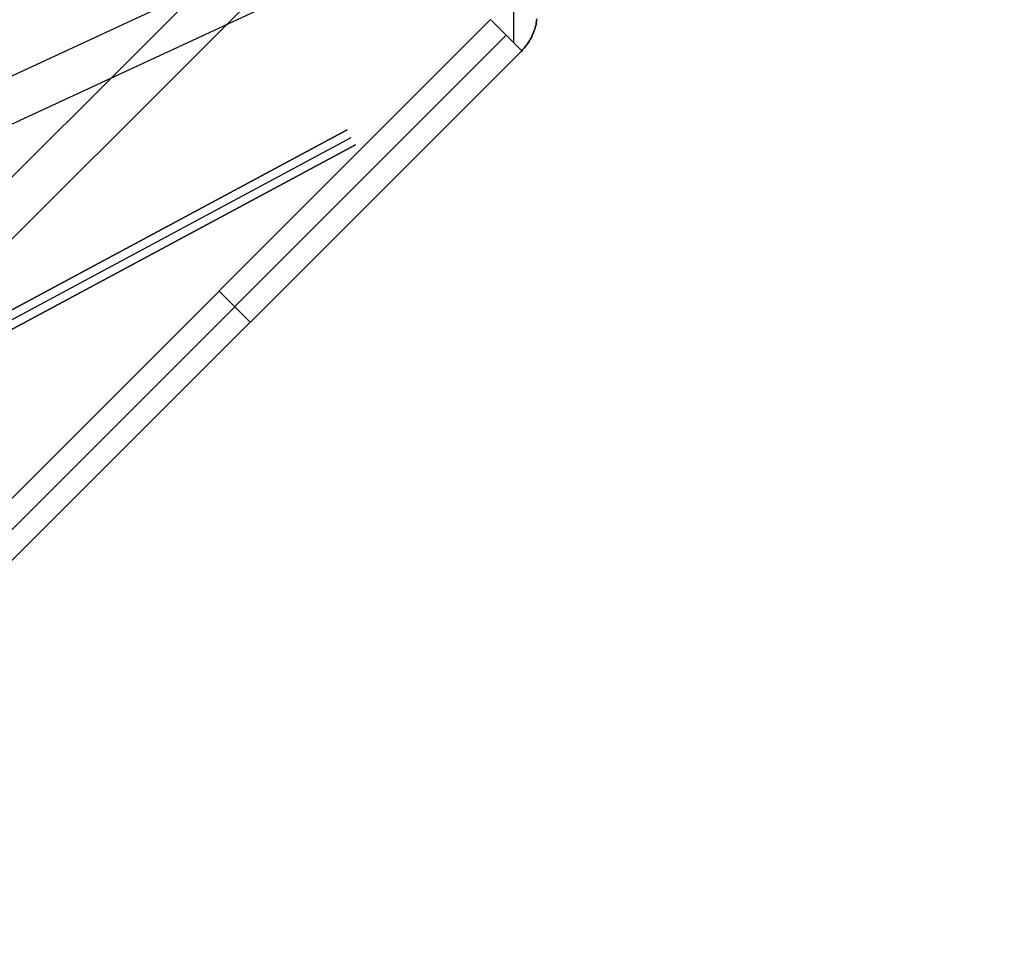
# Model space of a CAD drawing. Header units: millimetres. Extents: x -1030 to 192, y -442 to 180.
# Tile 22 of 256: x -975 to -941, y -436 to -404. Entities that reach past the tile are written whole.
import ezdxf

# ---------------------------------------------------------------- set-up
doc = ezdxf.new("R2010")
doc.units = ezdxf.units.MM
doc.header["$MEASUREMENT"] = 0
doc.layers.add('OVIDIO 120x60x72h', color=7, linetype='Continuous')

msp = doc.modelspace()

# ---------------------------------------------------------------- linework, layer by layer
at = {"layer": 'OVIDIO 120x60x72h', "extrusion": (0.108979, 0.202852, 0.973126)}
for points in [[(700.131, 998.263), (700.131, 837.607)], [(700.131, 837.607), (700.131, 998.263)], [(699.835, 998.263), (699.835, 837.607)], [(699.54, 837.607), (699.54, 998.263)], [(699.54, 998.263), (699.54, 837.607)]]:
    msp.add_lwpolyline(points, dxfattribs=at)
at = {"layer": 'OVIDIO 120x60x72h', "extrusion": (0.235702, 0.235702, 0.942809)}
for points in [[(398.911, 1159.065), (398.911, 1054.525)], [(402.222, 1168.684), (402.222, 1063.276)], [(417.751, 1208.228), (417.751, 1099.15)], [(416.803, 1099.15), (416.803, 1208.228)], [(414.905, 1208.228), (414.905, 1099.15)], [(413.957, 1099.15), (413.957, 1208.228)]]:
    msp.add_lwpolyline(points, dxfattribs=at)
at = {"layer": 'OVIDIO 120x60x72h', "extrusion": (0.202852, 0.108979, 0.973126)}
for points in [[(96.865, 1070.911), (96.865, 1231.567)], [(96.865, 1231.567), (96.865, 1070.911)], [(96.569, 1231.567), (96.569, 1070.911)], [(96.274, 1231.567), (96.274, 1070.911)], [(96.274, 1070.911), (96.274, 1231.567)]]:
    msp.add_lwpolyline(points, dxfattribs=at)
at = {"layer": 'OVIDIO 120x60x72h', "extrusion": (0.046296, 0.021464, 0.998697)}
for points in [[(41.869, 1002.952), (41.869, 1104.256)], [(40.383, 1003.92), (40.383, 1104.431)]]:
    msp.add_lwpolyline(points, dxfattribs=at)
at = {"layer": 'OVIDIO 120x60x72h', "extrusion": (0.881274, -0.265352, 0.39108)}
msp.add_lwpolyline([(-636.763, 955.303), (-681.076, 1012.858)], dxfattribs=at)
at = {"layer": 'OVIDIO 120x60x72h', "extrusion": (-0.265352, 0.881274, 0.39108)}
msp.add_lwpolyline([(1068.212, 731.004), (1023.899, 673.449)], dxfattribs=at)
at = {"layer": 'OVIDIO 120x60x72h', "extrusion": (-0.26556, 0.881185, 0.391139)}
for points in [[(1087.222, 742.61), (1040.902, 682.492)], [(1040.902, 682.492), (1087.222, 742.61)]]:
    msp.add_lwpolyline(points, dxfattribs=at)
at = {"layer": 'OVIDIO 120x60x72h', "extrusion": (0.202867, 0.108989, 0.973122)}
for points in [[(98.706, 1214.956), (98.706, 1157.575)], [(98.706, 1157.575), (98.706, 1214.956)]]:
    msp.add_lwpolyline(points, dxfattribs=at)
at = {"layer": 'OVIDIO 120x60x72h', "extrusion": (-0.265352, 0.881275, 0.391079)}
for points in [[(1041.176, 685.185), (1083.559, 740.235)], [(1083.559, 740.235), (1041.176, 685.185)], [(1083.38, 740.373), (1040.997, 685.323)], [(1040.997, 685.323), (1083.38, 740.373)]]:
    msp.add_lwpolyline(points, dxfattribs=at)
at = {"layer": 'OVIDIO 120x60x72h', "extrusion": (0.202866, 0.108989, 0.973122)}
for points in [[(97.993, 1157.574), (97.993, 1214.955)], [(97.28, 1214.955), (97.28, 1157.574)], [(97.28, 1157.574), (97.28, 1214.955)]]:
    msp.add_lwpolyline(points, dxfattribs=at)
at = {"layer": 'OVIDIO 120x60x72h', "extrusion": (0.000231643, 0.999884, -0.015217)}
for points in [[(958.894, 29.42), (968.997, 693.054)], [(968.997, 693.054), (958.894, 29.42)]]:
    msp.add_lwpolyline(points, dxfattribs=at)
at = {"layer": 'OVIDIO 120x60x72h', "extrusion": (-0.265507, 0.881208, 0.391124)}
for points in [[(1040.871, 683.953), (1086.49, 743.173)], [(1086.49, 743.173), (1040.871, 683.953)]]:
    msp.add_lwpolyline(points, dxfattribs=at)
at = {"layer": 'OVIDIO 120x60x72h', "extrusion": (0.999884, 0.000231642, 0.015217)}
for points in [[(-394.85, 713.817), (-404.953, 50.153)], [(-404.953, 50.153), (-394.85, 713.817)]]:
    msp.add_lwpolyline(points, dxfattribs=at)
at = {"layer": 'OVIDIO 120x60x72h'}
for points in [[(-964.467, -398.634), (-1000.659, -434.826)], [(-963.407, -399.695), (-999.591, -435.879)], [(-958.193, -404.908), (-958.193, -402.896)], [(-976.983, -423.171), (-958.457, -404.645)], [(-957.926, -405.175), (-976.453, -423.701)], [(-976.453, -423.701), (-957.926, -405.175)], [(-967.19, -414.438), (-968.25, -413.378)]]:
    msp.add_lwpolyline(points, dxfattribs=at)
at = {"layer": 'OVIDIO 120x60x72h', "extrusion": (-0.000378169, -0.000378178, 1)}
for points in [[(-958.974, -404.101), (-977.5, -422.627)], [(-977.5, -422.627), (-958.974, -404.101)]]:
    msp.add_lwpolyline(points, dxfattribs=at)
at = {"layer": 'OVIDIO 120x60x72h', "extrusion": (-0.000792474, 0.000792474, 0.999999)}
for points in [[(-958.959, -404.143), (-957.898, -405.204)], [(-957.898, -405.204), (-958.959, -404.143)]]:
    msp.add_lwpolyline(points, dxfattribs=at)
at = {"layer": 'OVIDIO 120x60x72h', "extrusion": (0.12261, -0.276089, 0.953279)}
msp.add_lwpolyline([(-1047.561, 243.842), (-1047.561, 242.342)], dxfattribs=at)
at = {"layer": 'OVIDIO 120x60x72h', "extrusion": (1, 0, 0)}
msp.add_lwpolyline([(-412.623, 725.165), (-412.623, 723.728)], dxfattribs=at)
at = {"layer": 'OVIDIO 120x60x72h', "extrusion": (0, 1, 0)}
for points in [[(419.111, 757.078), (1003.791, 757.078)], [(1003.791, 755.578), (419.111, 755.578)], [(1003.791, 757.078), (419.111, 757.078)], [(419.111, 755.578), (1003.791, 755.578)], [(1003.792, 755.193), (419.111, 755.193)], [(1003.411, 753.289), (419.111, 753.289)], [(419.111, 753.289), (1003.411, 753.289)], [(1003.791, 755.538), (419.111, 755.538)]]:
    msp.add_lwpolyline(points, dxfattribs=at)
at = {"layer": 'OVIDIO 120x60x72h', "extrusion": (-7.53877e-07, 1, 0)}
for points in [[(419.111, 754.632), (1003.411, 754.631)], [(1003.411, 754.631), (419.111, 754.632)]]:
    msp.add_lwpolyline(points, dxfattribs=at)
at = {"layer": 'OVIDIO 120x60x72h'}
for points in [[(-958.98, -404.107, 35.577), (-958.987, -404.114, 35.577)], [(-958.987, -404.114, 35.577), (-958.98, -404.107, 35.577)], [(-957.409, -404.091, 35.578), (-957.415, -404.135, 35.578), (-957.421, -404.179, 35.578), (-957.429, -404.223, 35.578), (-957.437, -404.267, 35.578), (-957.447, -404.31, 35.578), (-957.457, -404.354, 35.578), (-957.469, -404.396, 35.578), (-957.482, -404.439, 35.578), (-957.495, -404.48, 35.578), (-957.51, -404.522, 35.578), (-957.525, -404.563, 35.578), (-957.541, -404.603, 35.578), (-957.558, -404.643, 35.578), (-957.576, -404.682, 35.578), (-957.595, -404.721, 35.578), (-957.615, -404.759, 35.578), (-957.636, -404.796, 35.578), (-957.657, -404.833, 35.578), (-957.68, -404.87, 35.578), (-957.704, -404.906, 35.578), (-957.728, -404.941, 35.578), (-957.753, -404.976, 35.578), (-957.78, -405.01, 35.578), (-957.807, -405.044, 35.578), (-957.835, -405.078, 35.578), (-957.865, -405.111, 35.578), (-957.895, -405.143, 35.578), (-957.926, -405.175, 35.578)], [(-957.926, -405.175, 35.578), (-957.895, -405.143, 35.578), (-957.865, -405.111, 35.578), (-957.835, -405.078, 35.578), (-957.807, -405.044, 35.578), (-957.78, -405.01, 35.578), (-957.753, -404.976, 35.578), (-957.728, -404.941, 35.578), (-957.704, -404.906, 35.578), (-957.68, -404.87, 35.578), (-957.657, -404.833, 35.578), (-957.636, -404.796, 35.578), (-957.615, -404.759, 35.578), (-957.595, -404.721, 35.578), (-957.576, -404.682, 35.578), (-957.558, -404.643, 35.578), (-957.541, -404.603, 35.578), (-957.525, -404.563, 35.578), (-957.51, -404.522, 35.578), (-957.495, -404.48, 35.578), (-957.482, -404.439, 35.578), (-957.469, -404.396, 35.578), (-957.457, -404.354, 35.578), (-957.447, -404.31, 35.578), (-957.437, -404.267, 35.578), (-957.429, -404.223, 35.578), (-957.421, -404.179, 35.578), (-957.415, -404.135, 35.578), (-957.409, -404.091, 35.578)]]:
    msp.add_polyline3d(points, dxfattribs=at)

doc.saveas('drawing.dxf')
